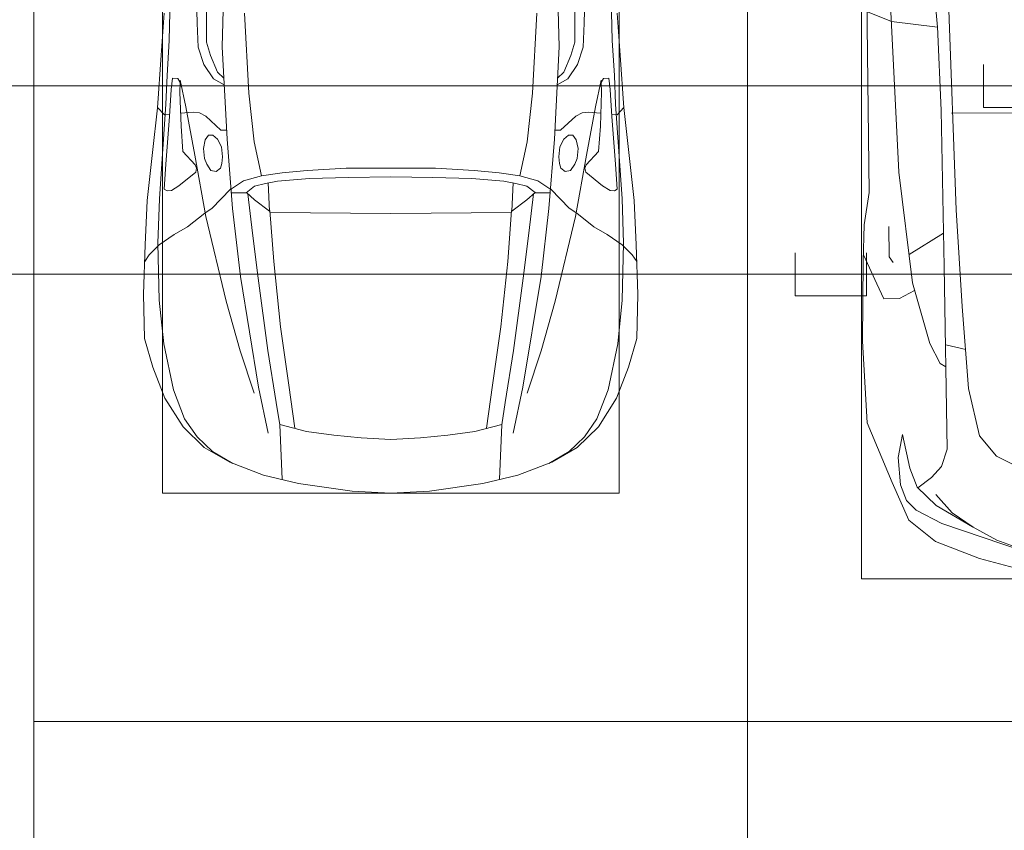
# Model space of a CAD drawing. Header units: millimetres. Extents: x -32229 to 291619, y -13689 to 125138.
# Tile 48 of 256: x 19285 to 22735, y 63968 to 66809. Entities that reach past the tile are written whole.
import ezdxf

# ---------------------------------------------------------------- set-up
doc = ezdxf.new("R2010")
doc.units = ezdxf.units.MM
doc.layers.add('A-DETL-____-OTLN', color=7, linetype='Continuous', lineweight=9, true_color=0x00a600)
doc.layers.add('A-DETL-GENF-OTLN', color=7, linetype='Continuous', lineweight=18)
doc.layers.add('C-PRKG-____-OTLN', color=7, linetype='Continuous', lineweight=18)

# ---------------------------------------------------------------- blocks, each defined once
blk = doc.blocks.new('АР_Машиноместо - 4900x2400_М__5300х2500_-2211001--02 ЭМ')
at = {"layer": 'A-DETL-GENF-OTLN', "color": 253, "lineweight": 13, "true_color": 0xaaaaaa}
for p, q in [((604.4, -2850.8), (603.5, -2534.3)), ((1895.6, -2850.8), (1896.5, -2534.3)), ((667.8, -2638.3), (659.3, -2936)), ((1832.2, -2638.3), (1840.7, -2936)), ((446, -2964.8), (456.1, -2818.3)), ((2054, -2964.8), (2043.9, -2818.3)), ((604.4, -2919.4), (604.4, -2850.8)), ((1895.6, -2919.4), (1895.6, -2850.8)), ((618.7, -2966.7), (604.4, -2919.4)), ((1881.3, -2966.7), (1895.6, -2919.4)), ((432.8, -3149.3), (446, -2964.8)), ((643.6, -3024.6), (618.7, -2966.7)), ((659.3, -2936), (676.4, -3260.1)), ((1840.7, -2936), (1823.6, -3260.1)), ((1856.4, -3024.6), (1881.3, -2966.7)), ((2067.2, -3149.3), (2054, -2964.8)), ((665.1, -3046.1), (643.6, -3024.6)), ((1834.9, -3046.1), (1856.4, -3024.6)), ((485.6, -3046.1), (480.8, -3085)), ((504.5, -3046.6), (485.6, -3046.1)), ((512.2, -3061.4), (504.5, -3046.6)), ((510.9, -3094.6), (512.2, -3061.4)), ((1987.8, -3061.4), (1995.5, -3046.6)), ((1989.1, -3094.6), (1987.8, -3061.4)), ((1995.5, -3046.6), (2014.4, -3046.1)), ((2014.4, -3046.1), (2019.2, -3085)), ((480.8, -3085), (474.8, -3179.9)), ((515.3, -3213.7), (510.9, -3094.6)), ((1984.7, -3213.7), (1989.1, -3094.6)), ((2019.2, -3085), (2025.2, -3179.9)), ((415.7, -3305.9), (432.8, -3149.3)), ((456.9, -3174.2), (432.9, -3148.3)), ((475.2, -3173.5), (456.9, -3174.2)), ((558.4, -3165.4), (513.6, -3168)), ((579.5, -3167.7), (558.4, -3165.4)), ((601.7, -3179.4), (579.5, -3167.7)), ((1898.3, -3179.4), (1920.5, -3167.7)), ((1920.5, -3167.7), (1941.6, -3165.4)), ((1941.6, -3165.4), (1986.4, -3168)), ((2024.8, -3173.5), (2043.1, -3174.2)), ((2043.1, -3174.2), (2067.1, -3148.3)), ((2084.3, -3305.9), (2067.1, -3148.3)), ((474.8, -3179.9), (462.2, -3347.3)), ((654.5, -3228.1), (601.7, -3179.4)), ((1845.5, -3228.1), (1898.3, -3179.4)), ((2025.2, -3179.9), (2037.8, -3347.3)), ((522.2, -3303.2), (515.3, -3213.7)), ((674.6, -3227.6), (654.5, -3228.1)), ((1825.4, -3227.6), (1845.5, -3228.1)), ((1977.8, -3303.2), (1984.7, -3213.7)), ((599.8, -3262.3), (593.6, -3292.5)), ((612.1, -3245.7), (599.8, -3262.3)), ((626.8, -3246.1), (612.1, -3245.7)), ((643.2, -3259.9), (626.8, -3246.1)), ((657.2, -3286.3), (643.2, -3259.9)), ((676.4, -3260.1), (695.7, -3502.8)), ((1823.6, -3260.1), (1804.3, -3502.8)), ((1842.8, -3286.3), (1856.8, -3259.9)), ((1856.8, -3259.9), (1873.2, -3246.1)), ((1873.2, -3246.1), (1887.9, -3245.7)), ((1887.9, -3245.7), (1900.2, -3262.3)), ((1900.2, -3262.3), (1906.4, -3292.5)), ((397.1, -3474.2), (415.7, -3305.9)), ((564.6, -3349.7), (522.2, -3303.2)), ((593.6, -3292.5), (597.1, -3327.4)), ((661.1, -3321.2), (657.2, -3286.3)), ((1838.9, -3321.2), (1842.8, -3286.3)), ((1906.4, -3292.5), (1902.9, -3327.4)), ((1935.4, -3349.7), (1977.8, -3303.2)), ((2102.9, -3474.2), (2084.3, -3305.9)), ((597.1, -3327.4), (605.2, -3346.8)), ((654.1, -3360.7), (658.7, -3344.5)), ((658.7, -3344.5), (661.1, -3321.2)), ((1841.3, -3344.5), (1838.9, -3321.2)), ((1845.9, -3360.7), (1841.3, -3344.5)), ((1902.9, -3327.4), (1894.8, -3346.8)), ((462.2, -3347.3), (456.6, -3434.5)), ((508, -3422.8), (566.8, -3375.1)), ((569.7, -3360.7), (564.6, -3349.7)), ((566.8, -3375.1), (569.7, -3360.7)), ((605.2, -3346.8), (620, -3369.3)), ((620, -3369.3), (638.7, -3372.5)), ((638.7, -3372.5), (654.1, -3360.7)), ((1861.3, -3372.5), (1845.9, -3360.7)), ((1880, -3369.3), (1861.3, -3372.5)), ((1894.8, -3346.8), (1880, -3369.3)), ((1930.3, -3360.7), (1935.4, -3349.7)), ((1933.2, -3375.1), (1930.3, -3360.7)), ((1992, -3422.8), (1933.2, -3375.1)), ((2037.8, -3347.3), (2043.4, -3434.5)), ((811.1, -3414.8), (773, -3424.2)), ((853.3, -3407.2), (811.1, -3414.8)), ((825.6, -3512.1), (821, -3413)), ((965.3, -3397.8), (853.3, -3407.2)), ((1102.5, -3394.3), (965.3, -3397.8)), ((1250, -3391.3), (1102.5, -3394.3)), ((1250, -3391.3), (1397.5, -3394.3)), ((1397.5, -3394.3), (1534.7, -3397.8)), ((1534.7, -3397.8), (1646.7, -3407.2)), ((1646.7, -3407.2), (1688.9, -3414.8)), ((1674.4, -3512.1), (1679, -3413)), ((1688.9, -3414.8), (1727, -3424.2)), ((456.6, -3434.5), (466.2, -3441.1)), ((466.2, -3441.1), (481.5, -3439.1)), ((481.5, -3439.1), (508, -3422.8)), ((690.2, -3433.7), (654.7, -3470.4)), ((744.1, -3447.2), (691.3, -3447.2)), ((773, -3424.2), (744.1, -3447.2)), ((744.3, -3447), (773.2, -3472.4)), ((1755.7, -3447), (1726.8, -3472.4)), ((1727, -3424.2), (1755.7, -3447)), ((1755.7, -3447.2), (1808.7, -3447.2)), ((1809.8, -3433.7), (1845.3, -3470.4)), ((2018.5, -3439.1), (1992, -3422.8)), ((2033.8, -3441.1), (2018.5, -3439.1)), ((2043.4, -3434.5), (2033.8, -3441.1)), ((390.2, -3630), (397.1, -3474.2)), ((654.7, -3470.4), (624.9, -3501.2)), ((773.2, -3472.4), (825.6, -3512.1)), ((1726.8, -3472.4), (1674.4, -3512.1)), ((1845.3, -3470.4), (1875.1, -3501.2)), ((2109.8, -3630), (2102.9, -3474.2)), ((598.3, -3518.6), (537.9, -3567)), ((624.9, -3501.2), (598.3, -3518.6)), ((840.1, -3687.8), (826.6, -3509.6)), ((1250, -3520.1), (827.2, -3517.2)), ((1250, -3520.1), (1672.8, -3517.2)), ((1659.9, -3687.8), (1673.4, -3509.6)), ((1875.1, -3501.2), (1901.7, -3518.6)), ((1901.7, -3518.6), (1962.1, -3567)), ((537.9, -3567), (491.4, -3594.2)), ((1962.1, -3567), (2008.6, -3594.2)), ((491.4, -3594.2), (438.6, -3629.8)), ((2008.6, -3594.2), (2061.4, -3629.8)), ((384, -3802.9), (390.2, -3630)), ((438.6, -3629.8), (403.8, -3665.5)), ((2061.4, -3629.8), (2096.2, -3665.5)), ((2116, -3802.9), (2109.8, -3630)), ((403.8, -3665.5), (388.1, -3688.4)), ((863.9, -3917.5), (840.1, -3687.8)), ((1636.1, -3917.5), (1659.9, -3687.8)), ((2096.2, -3665.5), (2111.9, -3688.4)), ((387.4, -3958.4), (384, -3802.9)), ((2112.6, -3958.4), (2116, -3802.9)), ((893.6, -4121.6), (863.9, -3917.5)), ((1606.4, -4121.6), (1636.1, -3917.5)), ((416.4, -4059.2), (387.4, -3958.4)), ((2083.6, -4059.2), (2112.6, -3958.4)), ((458.6, -4167), (416.4, -4059.2)), ((2041.4, -4167), (2083.6, -4059.2)), ((914, -4272.5), (893.6, -4121.6)), ((1586, -4272.5), (1606.4, -4121.6)), ((522.5, -4267.9), (458.6, -4167)), ((1977.5, -4267.9), (2041.4, -4167)), ((596.3, -4340.6), (522.5, -4267.9)), ((955.5, -4283.9), (861, -4259.4)), ((861.2, -4260.3), (869.3, -4451.1)), ((1544.5, -4283.9), (1639, -4259.4)), ((1638.8, -4260.3), (1630.7, -4451.1)), ((1903.7, -4340.6), (1977.5, -4267.9)), ((1050.4, -4297.3), (955.5, -4283.9)), ((1146, -4306.7), (1050.4, -4297.3)), ((1250, -4312), (1146, -4306.7)), ((1250, -4312), (1354, -4306.7)), ((1354, -4306.7), (1449.6, -4297.3)), ((1449.6, -4297.3), (1544.5, -4283.9)), ((686, -4391.6), (596.3, -4340.6)), ((1814, -4391.6), (1903.7, -4340.6)), ((804.4, -4436.7), (686, -4391.6)), ((1695.6, -4436.7), (1814, -4391.6)), ((927, -4466.6), (804.4, -4436.7)), ((1573, -4466.6), (1695.6, -4436.7)), ((1114.6, -4493), (927, -4466.6)), ((1385.4, -4493), (1573, -4466.6)), ((1250, -4500), (1114.6, -4493)), ((1250, -4500), (1385.4, -4493))]:
    blk.add_line(p, q, dxfattribs=at)
at = {"layer": 'A-DETL-GENF-OTLN', "color": 254, "lineweight": 13, "true_color": 0xd4d4d4}
for p, q in [((564.4, -2580.5), (571.6, -2853.3)), ((1935.6, -2580.5), (1928.4, -2853.3)), ((473.9, -2913.7), (477.8, -2754.7)), ((2026.1, -2913.7), (2022.2, -2754.7)), ((737.8, -2818.3), (752.8, -3099)), ((1762.2, -2818.3), (1747.2, -3099)), ((571.6, -2853.3), (575.7, -2937.4)), ((1928.4, -2853.3), (1924.3, -2937.4)), ((466.3, -3036.3), (473.9, -2913.7)), ((2033.7, -3036.3), (2026.1, -2913.7)), ((575.7, -2937.4), (595.2, -2997.9)), ((1924.3, -2937.4), (1904.8, -2997.9)), ((595.2, -2997.9), (629, -3048.1)), ((1904.8, -2997.9), (1871, -3048.1)), ((462, -3136.6), (466.3, -3036.3)), ((512.5, -3053.2), (532.7, -3145.9)), ((629, -3048.1), (666.7, -3069.7)), ((1871, -3048.1), (1833.3, -3069.7)), ((1987.5, -3053.2), (1967.3, -3145.9)), ((2038, -3136.6), (2033.7, -3036.3)), ((752.8, -3099), (771.7, -3268.5)), ((1747.2, -3099), (1728.3, -3268.5)), ((439.5, -3468.5), (462, -3136.6)), ((2060.5, -3468.5), (2038, -3136.6)), ((532.7, -3145.9), (564, -3316.2)), ((1967.3, -3145.9), (1936, -3316.2)), ((771.7, -3268.5), (797.1, -3388.2)), ((1728.3, -3268.5), (1702.9, -3388.2)), ((564, -3316.2), (602.3, -3530.2)), ((1936, -3316.2), (1897.7, -3530.2)), ((870, -3377.1), (797.1, -3388.2)), ((957.1, -3368.9), (870, -3377.1)), ((1093.5, -3360.7), (957.1, -3368.9)), ((1250, -3360.7), (1093.5, -3360.7)), ((1250, -3360.7), (1406.5, -3360.7)), ((1406.5, -3360.7), (1542.9, -3368.9)), ((1542.9, -3368.9), (1630, -3377.1)), ((1630, -3377.1), (1702.9, -3388.2)), ((734.6, -3405.8), (688.5, -3435.5)), ((797.1, -3388.2), (734.6, -3405.8)), ((1702.9, -3388.2), (1765.4, -3405.8)), ((1765.4, -3405.8), (1811.5, -3435.5)), ((434.2, -3623.7), (439.5, -3468.5)), ((749.1, -3450.8), (765.5, -3589.1)), ((1750.9, -3450.8), (1734.5, -3589.1)), ((2065.8, -3623.7), (2060.5, -3468.5)), ((695.7, -3502.8), (723.2, -3741.5)), ((1804.3, -3502.8), (1776.8, -3741.5)), ((602.3, -3530.2), (673.6, -3827.1)), ((1897.7, -3530.2), (1826.4, -3827.1)), ((765.5, -3589.1), (785.7, -3746.6)), ((1734.5, -3589.1), (1714.3, -3746.6)), ((438.6, -3823.4), (434.2, -3623.7)), ((2061.4, -3823.4), (2065.8, -3623.7)), ((723.2, -3741.5), (786.9, -4128.3)), ((785.7, -3746.6), (819.4, -4000.8)), ((1714.3, -3746.6), (1680.6, -4000.8)), ((1776.8, -3741.5), (1713.1, -4128.3)), ((454.7, -3976.8), (438.6, -3823.4)), ((673.6, -3827.1), (722.7, -4001.8)), ((1826.4, -3827.1), (1777.3, -4001.8)), ((2045.3, -3976.8), (2061.4, -3823.4)), ((488.6, -4138.1), (454.7, -3976.8)), ((722.7, -4001.8), (771.7, -4149.8)), ((819.4, -4000.8), (849, -4182.8)), ((1680.6, -4000.8), (1651, -4182.8)), ((1777.3, -4001.8), (1728.3, -4149.8)), ((2011.4, -4138.1), (2045.3, -3976.8)), ((527.8, -4239.8), (488.6, -4138.1)), ((786.9, -4128.3), (821.1, -4289.8)), ((1713.1, -4128.3), (1678.9, -4289.8)), ((1972.2, -4239.8), (2011.4, -4138.1)), ((849, -4182.8), (861.2, -4260.3)), ((1651, -4182.8), (1638.8, -4260.3)), ((571.5, -4303.1), (527.8, -4239.8)), ((1928.5, -4303.1), (1972.2, -4239.8)), ((625, -4354.8), (571.5, -4303.1)), ((1875, -4354.8), (1928.5, -4303.1)), ((696.3, -4395.8), (625, -4354.8)), ((1803.7, -4395.8), (1875, -4354.8))]:
    blk.add_line(p, q, dxfattribs=at)
at = {"layer": 'C-PRKG-____-OTLN', "color": 253, "lineweight": 13, "true_color": 0xaaaaaa}
for p, q in [((0, 0), (0, -5300)), ((2500, 0), (2500, -5300)), ((450, -800), (450, -4500)), ((2050, -800), (2050, -4500)), ((450, -4500), (2050, -4500)), ((2500, -5300), (0, -5300))]:
    blk.add_line(p, q, dxfattribs=at)
blk = doc.blocks.new('АР_Машиноместо - 5300x2500_С-V38--02 ЭМ')
at = {"layer": 'A-DETL-GENF-OTLN', "color": 253, "lineweight": 13, "true_color": 0xaaaaaa}
for p, q in [((1529.8, 4771.8), (1687.3, 4729.4)), ((1687.3, 4729.4), (1840.9, 4669.9)), ((1511.8, 4706.7), (1626.1, 4665.1)), ((1819.3, 4606.5), (1533, 4703.6)), ((1626.1, 4665.1), (1708.7, 4619.7)), ((1840.9, 4669.9), (1934.1, 4595.1)), ((1708.7, 4619.7), (1782.9, 4568.9)), ((1711.5, 4617.7), (1838.2, 4543.1)), ((1909.3, 4560.1), (1819.3, 4606.5)), ((1934.1, 4595.1), (1992.9, 4462.6)), ((1782.9, 4568.9), (1840.4, 4505.3)), ((1942.5, 4525.7), (1909.3, 4560.1)), ((1838.2, 4543.1), (1905.4, 4479.3)), ((1963.6, 4471.4), (1942.5, 4525.7)), ((1855, 4445.5), (1902.7, 4481.4)), ((1905.4, 4479.3), (1930.5, 4413.1)), ((1971.6, 4374.7), (1963.6, 4471.4)), ((1992.9, 4462.6), (2080.4, 4254.2)), ((1627.3, 4370.2), (1529.5, 4419.3)), ((1820.4, 4406.3), (1855, 4445.5)), ((1800.3, 4345.5), (1820.4, 4406.3)), ((1930.5, 4413.1), (1956.3, 4295.1)), ((1687.5, 4298.9), (1627.3, 4370.2)), ((1956.3, 4295.1), (1971.6, 4374.7)), ((1810.7, 3705.5), (1800.3, 4345.5)), ((1725.6, 4132.9), (1687.5, 4298.9)), ((2080.4, 4254.2), (2096.6, 3968)), ((1747.8, 3845.6), (1725.6, 4132.9)), ((1824.8, 4045.5), (1805.4, 4057.6)), ((1861.3, 3975.4), (1824.8, 4045.5)), ((1921.3, 3762.9), (1861.3, 3975.4)), ((2096.6, 3968), (2094.4, 3688.5)), ((1768.8, 3507.6), (1747.8, 3845.6)), ((1967.5, 3818.1), (1914.5, 3790.5)), ((2021.6, 3819.3), (1967.5, 3818.1)), ((2046.9, 3766.3), (2021.6, 3819.3)), ((1969.1, 3374.8), (1921.3, 3762.9)), ((2091.8, 3667), (2046.9, 3766.3)), ((1821.3, 3159.5), (1810.7, 3705.5)), ((1812.9, 3588.8), (1933.5, 3663.9)), ((2003.2, 3671.6), (1989.9, 3691.5)), ((2004.5, 3566.1), (2003.2, 3671.6)), ((2094.4, 3688.5), (2090.5, 3560)), ((2090.5, 3560), (2073.5, 3446.8)), ((1795.1, 2775.5), (1768.8, 3507.6)), ((2073.5, 3446.8), (2082.5, 2723)), ((1998.6, 2789.7), (1969.1, 3374.8)), ((1834.4, 2864.6), (1821.3, 3159.5)), ((1834.2, 2867.4), (1994.9, 2846.9)), ((1863.4, 2526.5), (1834.2, 2867.4)), ((1994.9, 2846.9), (2079.1, 2813.3))]:
    blk.add_line(p, q, dxfattribs=at)
at = {"layer": 'A-DETL-GENF-OTLN', "color": 254, "lineweight": 13, "true_color": 0xd4d4d4}
for p, q in [((1805.4, 3980.4), (1734.9, 3996.8)), ((1784.9, 3168.3), (1250, 3167.3))]:
    blk.add_line(p, q, dxfattribs=at)
at = {"layer": 'C-PRKG-____-OTLN', "color": 253, "lineweight": 13, "true_color": 0xaaaaaa}
for p, q in [((2500, 5300), (0, 5300)), ((2500, 0), (2500, 5300)), ((400, 4800), (2100, 4800)), ((2100, 500), (2100, 4800))]:
    blk.add_line(p, q, dxfattribs=at)
blk = doc.blocks.new('АР_Машиноместо - 4900x2400_М__5300х2500_-V39--02 ЭМ')
at = {"layer": 'C-PRKG-____-OTLN', "color": 253, "lineweight": 13, "true_color": 0xaaaaaa}
for p, q in [((2500, 5300), (0, 5300)), ((0, 0), (0, 5300)), ((2500, 0), (2500, 5300))]:
    blk.add_line(p, q, dxfattribs=at)
blk = doc.blocks.new('АР_Машиноместо - 5300x2500_С-V37--02 ЭМ')
at = {"layer": 'C-PRKG-____-OTLN', "color": 253, "lineweight": 13, "true_color": 0xaaaaaa}
for p, q in [((2500, 0), (2500, -5300)), ((2500, -5300), (0, -5300))]:
    blk.add_line(p, q, dxfattribs=at)
blk = doc.blocks.new('Наметкина 10_РД_АР_П_отсоединено_rvt-1--02 ЭМ')
at = {"layer": 'C-PRKG-____-OTLN', "color": 253, "lineweight": 13, "true_color": 0xaaaaaa}
for name, p in [('АР_Машиноместо - 4900x2400_М__5300х2500_-2211001--02 ЭМ', (19335.3, 69650)), ('АР_Машиноместо - 4900x2400_М__5300х2500_-V39--02 ЭМ', (19335.3, 59050))]:
    blk.add_blockref(name, p, dxfattribs=at)
at = {"layer": 'C-PRKG-____-OTLN', "color": 253, "lineweight": 13, "true_color": 0xaaaaaa, "rotation": 180}
for name, p in [('АР_Машиноместо - 5300x2500_С-V38--02 ЭМ', (24335.3, 69650)), ('АР_Машиноместо - 5300x2500_С-V37--02 ЭМ', (24335.3, 59050))]:
    blk.add_blockref(name, p, dxfattribs=at)

msp = doc.modelspace()

# ---------------------------------------------------------------- linework, layer by layer
at = {"layer": 'A-DETL-____-OTLN', "color": 36, "true_color": 0x804000}
for p, q in [((22662.7, 66651.8), (22662.7, 66501.8)), ((13838.1, 66576.8), (35513.8, 66576.8)), ((22662.7, 66501.8), (22912.7, 66501.8)), ((22002.7, 65991.8), (22002.7, 65841.8)), ((22252.7, 65841.8), (22252.7, 65991.8)), ((13178.1, 65916.8), (35343.1, 65916.8)), ((22002.7, 65841.8), (22252.7, 65841.8))]:
    msp.add_line(p, q, dxfattribs=at)

# ---------------------------------------------------------------- block references
at = {"lineweight": 5}
msp.add_blockref('Наметкина 10_РД_АР_П_отсоединено_rvt-1--02 ЭМ', (0, 0), dxfattribs=at)

doc.saveas('drawing.dxf')
